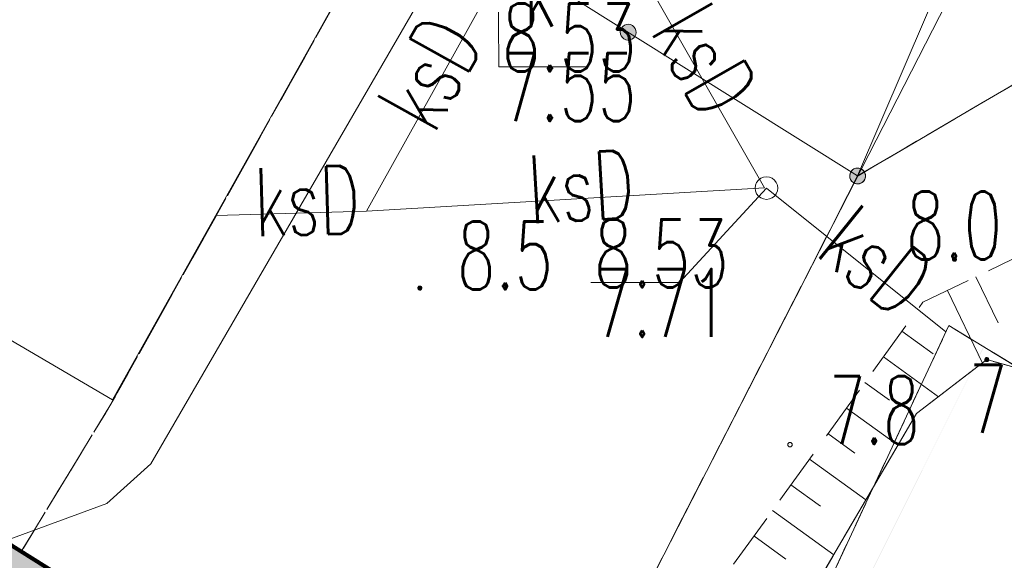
# Model space of a CAD drawing. Header units: millimetres. Extents: x -367306 to 168495, y -187323 to 82034.
# Tile 104 of 170: x 33526 to 55289, y -21016 to -9075. Entities that reach past the tile are written whole.
import ezdxf

# ---------------------------------------------------------------- set-up
doc = ezdxf.new("R2010")
doc.units = ezdxf.units.MM
doc.header["$MEASUREMENT"] = 0
for name, pattern in [('L_0_03', [1000, 500, -500]), ('L_0_05', [1750, 1250, -500]), ('L_0_06', [2000, 1500, -500]), ('Przerywana długa', [3900, 2500, -1400])]:
    doc.linetypes.add(name, pattern=pattern)
doc.layers.add('0_Nr_pióra__105', color=7, linetype='Continuous', lineweight=5, true_color=0xcae6ff)
doc.layers.add('0_Nr_pióra__240', color=7, linetype='Continuous', lineweight=18, true_color=0xdcf887)
for name, color, linetype, lineweight in [('0_Nr_pióra__196', 1, 'Continuous', 100), ('Nowe_0_Nr_pióra__8', 7, 'Continuous', 13), ('Nowe_0_Nr_pióra__9', 7, 'Continuous', 13), ('Nowe_EGBU_Nr_pióra__8', 7, 'Continuous', 13), ('Nowe_EGBU_Nr_pióra__9', 7, 'Continuous', 13), ('Nowe_EGDE_Nr_pióra__9', 7, 'Continuous', 13), ('Nowe_EGKK_Nr_pióra__8', 7, 'Continuous', 13), ('Nowe_EGKK_Nr_pióra__9', 7, 'Continuous', 13), ('Nowe_EGUG_Nr_pióra__8', 7, 'Continuous', 13), ('Nowe_EGUG_Nr_pióra__9', 7, 'Continuous', 13), ('Nowe_GUPPRZ_O_Nr_pióra__8', 7, 'Continuous', 13), ('Nowe_GUPPRZ_O_Nr_pióra__9', 7, 'Continuous', 13), ('Nowe_OTOO_Nr_pióra__7', 7, 'Continuous', 13), ('Nowe_OTOO_Nr_pióra__8', 7, 'Continuous', 13), ('Nowe_OTOO_Nr_pióra__9', 7, 'Continuous', 13), ('Nowe_OTRK_Nr_pióra__8', 7, 'Continuous', 13), ('Nowe_OTRK_Nr_pióra__9', 7, 'Continuous', 13), ('Nowe_OTRN_Nr_pióra__7', 7, 'Continuous', 13), ('Nowe_OTRN_Nr_pióra__8', 7, 'Continuous', 13), ('Nowe_OTRN_Nr_pióra__9', 7, 'Continuous', 13), ('Nowe_OTRN_O_Nr_pióra__8', 7, 'Continuous', 13), ('Nowe_OTWP_Nr_pióra__8', 7, 'Continuous', 13), ('Nowe_OTWP_Nr_pióra__9', 7, 'Continuous', 13), ('Nowe_SUEP_Nr_pióra__8', 7, 'Continuous', 13), ('Nowe_SUEP_Nr_pióra__9', 7, 'Continuous', 13), ('Nowe_SUKP_Nr_pióra__8', 7, 'Continuous', 13), ('Nowe_SUKP_Nr_pióra__9', 7, 'Continuous', 13), ('Nowe_SUKP_O_Nr_pióra__8', 7, 'Continuous', 13), ('Nowe_SUKS_Nr_pióra__8', 7, 'Continuous', 13), ('Nowe_SUKS_Nr_pióra__9', 7, 'Continuous', 13), ('Nowe_SUKS_O_Nr_pióra__8', 7, 'Continuous', 13), ('Nowe_SUWP_Nr_pióra__8', 7, 'Continuous', 13), ('Nowe_SUWP_Nr_pióra__9', 7, 'Continuous', 13)]:
    doc.layers.add(name, color=color, linetype=linetype, lineweight=lineweight)
doc.styles.add('STYL_AUTOMATYCZNY_3', font='Simplex.shx')

msp = doc.modelspace()

# ---------------------------------------------------------------- hatches: boundary and pattern name
at = {"layer": '0_Nr_pióra__105', "linetype": 'Continuous', "lineweight": 0, "true_color": 0x97acbf}
msp.add_hatch(color=253, dxfattribs=at).paths.add_polyline_path([(47841.4, -29149.1), (47836.3, -29160, 0.0175243), (48193.5, -28823.3, 0.0793194), (49479.6, -27027.8), (54837.3, -16302.5), (54833.1, -16300), (49475.3, -27025.6, -0.0965813)])
at = {"layer": '0_Nr_pióra__240', "linetype": 'Continuous', "lineweight": 0, "true_color": 0x2c311b}
h = msp.add_hatch(color=250, dxfattribs=at)
h.paths.add_polyline_path([(-66188.4, -91903), (-66614.5, -94548.3), (-66298.8, -97378.8), (-65984.3, -99017.4), (-65908.4, -99413), (-64712.2, -102204), (-58518.4, -110243), (-50111, -115999.3), (-47098.4, -116963), (-41453.6, -119928.7), (-34528.4, -123913), (-27542, -126699.5), (-17768.4, -130063), (-13738.4, -130763), (-10228.4, -130053), (-8250.8, -129253.7), (-6418.4, -128513), (1281.6, -122723), (6111.6, -118913), (10781.6, -111903), (16181.6, -103873), (18201.6, -100163), (20011.6, -95123), (16011.6, -93623), (16701.6, -91693), (20441.6, -93093), (21661.6, -88693), (23081.6, -83003), (27191.6, -71293), (30631.6, -60783), (31911.6, -55323), (29151.6, -51443), (28891.6, -49533), (30181.6, -45723), (31101.6, -42243), (34861.6, -35003), (38441.6, -36363), (38971.6, -36563), (43011.6, -35863), (44581.6, -34413), (45722.8, -32090.7, -0.0858455), (43856.1, -32295.1, -0.0456676), (39865.4, -31597.6, -0.4386501), (38513.6, -29386.7), (20761.8, -20593.2, 0.4093195), (15438.6, -22340.1), (11240.6, -30469.9), (6891.2, -41834.5, -0.0668962), (5615.5, -44174.5), (3147.5, -47540.4, 0.0944648), (1538.4, -50920.2), (137, -56275.4), (-2720.5, -55330.7), (-1367.1, -50171.2, -0.0924718), (512.1, -46189.6), (2949.5, -42813.9, 0.0650464), (4180.8, -40535.7), (8549.9, -29121), (12765.9, -20956.4, -0.4090793), (22094, -17890.9), (41430.9, -27449.7, 0.2885872), (44331.6, -27593), (15671.6, -9583), (6061.6, -22143), (-2038, -25712.7), (-2368.4, -26663), (-4378.4, -29603), (-6808.4, -31263), (-17975.2, -32480.7), (-18010.6, -32516.1), (-18046.1, -32585.8), (-18058.4, -32663), (-18054.4, -32688.2), (-26394.5, -33540.5), (-35298.4, -38813), (-39078.4, -45333), (-42849.8, -50403.7), (-48488.4, -59393), (-55388.4, -70023), (-61968.4, -80313), (-64978.4, -87033)])
h.paths.add_polyline_path([(-22028.4, -110463), (-14458.4, -114383), (-10478.4, -106393), (-10731.3, -106263.8), (-17938.4, -102583), (-21362.4, -109180), (-27768.4, -106013), (-28428.4, -107313)], flags=0)
h.paths.add_polyline_path([(-14658.4, -104253), (-10731.3, -106263.8), (-7868.4, -101253), (-9425.6, -100474.4), (-10288.4, -100043), (-11968.4, -103343), (-10808.4, -103943), (-9768.4, -101903), (-9568.4, -102003), (-10928.4, -104763), (-14088.4, -103153)], flags=0)
at = {"layer": 'Nowe_OTOO_Nr_pióra__7', "linetype": 'Continuous', "lineweight": 13}
for points in [[(46827.4, -9258.4), (46808.5, -9299.9), (46800.9, -9345), (46805.2, -9390.5), (46821.2, -9433.3), (46847.7, -9470.5), (46882.9, -9499.6), (46924.5, -9518.5), (46969.5, -9526.1), (47015, -9521.8), (47057.8, -9505.8), (47095, -9479.3), (47124.1, -9444.1), (47143.1, -9402.5), (47150.7, -9357.5), (47146.3, -9312), (47130.3, -9269.2), (47103.8, -9232), (47068.6, -9202.9), (47027.1, -9183.9), (46982, -9176.3), (46936.5, -9180.7), (46893.7, -9196.6), (46856.5, -9223.1)], [(46827.4, -9258.4), (46808.5, -9299.9), (46800.9, -9345), (46805.2, -9390.5), (46821.2, -9433.3), (46847.7, -9470.5), (46882.9, -9499.6), (46924.5, -9518.5), (46969.5, -9526.1), (47015, -9521.8), (47057.8, -9505.8), (47095, -9479.3), (47124.1, -9444.1), (47143.1, -9402.5), (47150.7, -9357.5), (47146.3, -9312), (47130.3, -9269.2), (47103.8, -9232), (47068.6, -9202.9), (47027.1, -9183.9), (46982, -9176.3), (46936.5, -9180.7), (46893.7, -9196.6), (46856.5, -9223.1)], [(51899, -12433.1), (51880, -12474.6), (51872.4, -12519.7), (51876.8, -12565.2), (51892.7, -12608), (51919.2, -12645.2), (51954.5, -12674.3), (51996, -12693.2), (52041.1, -12700.8), (52086.6, -12696.5), (52129.4, -12680.5), (52166.6, -12654), (52195.7, -12618.8), (52214.6, -12577.2), (52222.2, -12532.2), (52217.9, -12486.7), (52201.9, -12443.9), (52175.4, -12406.7), (52140.2, -12377.6), (52098.6, -12358.6), (52053.6, -12351), (52008.1, -12355.4), (51965.3, -12371.4), (51928.1, -12397.9)], [(51978.3, -12686.8), (52022.3, -12699.1), (52068, -12699.7), (52112.2, -12688.4), (52152.1, -12666.1), (52184.8, -12634.2), (52208.1, -12594.9), (52220.5, -12551), (52221.1, -12505.3), (52209.8, -12461), (52187.5, -12421.2), (52155.6, -12388.5), (52116.3, -12365.1), (52072.4, -12352.7), (52026.7, -12352.2), (51982.4, -12363.4), (51942.5, -12385.8), (51909.8, -12417.7), (51886.5, -12456.9), (51874.1, -12500.9), (51873.5, -12546.6), (51884.8, -12590.9), (51907.2, -12630.7), (51939, -12663.4)]]:
    msp.add_hatch(color=7, dxfattribs=at).paths.add_polyline_path(points)
at = {"layer": 'Nowe_OTRN_Nr_pióra__7', "linetype": 'Continuous', "lineweight": 13}
for points in [[(54141.5, -14366.8), (54143.1, -14378.4), (54147.6, -14389.3), (54154.7, -14398.6), (54164, -14405.8), (54174.9, -14410.3), (54186.5, -14411.8), (54198.2, -14410.3), (54209, -14405.8), (54218.4, -14398.6), (54225.5, -14389.3), (54230, -14378.4), (54231.5, -14366.8), (54230, -14355.1), (54225.5, -14344.3), (54218.4, -14335), (54209, -14327.8), (54198.2, -14323.3), (54186.5, -14321.8), (54174.9, -14323.3), (54164, -14327.8), (54154.7, -14335), (54147.6, -14344.3), (54143.1, -14355.1)], [(42326.6, -15003), (42328.2, -15014.7), (42332.6, -15025.5), (42339.8, -15034.8), (42349.1, -15042), (42360, -15046.5), (42371.6, -15048), (42383.3, -15046.5), (42394.1, -15042), (42403.4, -15034.8), (42410.6, -15025.5), (42415.1, -15014.7), (42416.6, -15003), (42415.1, -14991.4), (42410.6, -14980.5), (42403.4, -14971.2), (42394.1, -14964), (42383.3, -14959.6), (42371.6, -14958), (42360, -14959.6), (42349.1, -14964), (42339.8, -14971.2), (42332.6, -14980.5), (42328.2, -14991.4)], [(54856.6, -16583), (54858.2, -16594.7), (54862.6, -16605.5), (54869.8, -16614.8), (54879.1, -16622), (54890, -16626.5), (54901.6, -16628), (54913.3, -16626.5), (54924.1, -16622), (54933.4, -16614.8), (54940.6, -16605.5), (54945.1, -16594.7), (54946.6, -16583), (54945.1, -16571.4), (54940.6, -16560.5), (54933.4, -16551.2), (54924.1, -16544), (54913.3, -16539.6), (54901.6, -16538), (54890, -16539.6), (54879.1, -16544), (54869.8, -16551.2), (54862.6, -16560.5), (54858.2, -16571.4)]]:
    msp.add_hatch(color=7, dxfattribs=at).paths.add_polyline_path(points)

# ---------------------------------------------------------------- linework, layer by layer
at = {"layer": '0_Nr_pióra__196', "color": 1, "linetype": 'Przerywana długa', "lineweight": 100}
msp.add_lwpolyline([(55981.6, -97123), (70921.6, -40873), (56311.6, -36173), (44331.6, -27593), (15671.6, -9583), (6061.6, -22143), (-17808.4, -32663), (-35518.4, -34473), (-67898.4, -84573), (-66138.4, -100353), (-58518.4, -110243), (-42598.4, -121143), (-16648.4, -132123), (-1348.4, -129693), (3325.5, -137445.8), (6501.6, -134653), (31321.6, -148073), (43551.6, -131243)], close=True, dxfattribs=at)
at = {"layer": 'Nowe_0_Nr_pióra__8', "color": 7, "linetype": 'Continuous', "lineweight": 13}
msp.add_line((50551.6, -18463), (50551.7, -18463), dxfattribs=at)
at = {"layer": 'Nowe_0_Nr_pióra__9', "color": 7, "linetype": 'Continuous', "lineweight": 13}
msp.add_circle((50551.6, -18463), 50, dxfattribs=at)
at = {"layer": 'Nowe_EGBU_Nr_pióra__8', "color": 7, "linetype": 'Continuous', "lineweight": 13}
msp.add_line((35580.2, -17475), (35580.2, -17475), dxfattribs=at)
at = {"layer": 'Nowe_EGBU_Nr_pióra__9', "color": 7, "linetype": 'Continuous', "lineweight": 13, "flags": 128}
msp.add_lwpolyline([(26181.6, -11973), (30371.6, -4543), (28101.6, -3093), (29031.6, -1473), (30061.6, -1403), (31811.6, -2103), (39015.3, 10797.8), (48410.6, 5447.9), (35580.2, -17475)], close=True, dxfattribs=at)
at = {"layer": 'Nowe_EGDE_Nr_pióra__9', "color": 7, "linetype": 'Continuous', "lineweight": 13, "flags": 128}
for points in [[(44331.6, -27593), (59791.6, 2597), (76491.6, -4103), (75171.6, 3647), (70471.6, 39997), (65251.6, 47097), (50221.6, 10987), (-7768.4, 34407), (-12278.4, 26477), (-17648.4, 3857), (15671.6, -9583)], [(70921.6, -40873), (77721.6, -12313), (76491.6, -4103), (59791.6, 2597), (44331.6, -27593), (56311.6, -36173)], [(55981.6, -97123), (70921.6, -40873), (56311.6, -36173), (44331.6, -27593), (15671.6, -9583), (6061.6, -22143), (-17808.4, -32663), (-35518.4, -34473), (-67898.4, -84573), (-66138.4, -100353), (-58518.4, -110243), (-42598.4, -121143), (-16648.4, -132123), (-1348.4, -129693), (3311.6, -137403), (6501.6, -134653), (31321.6, -148073), (43551.6, -131243)]]:
    msp.add_lwpolyline(points, close=True, dxfattribs=at)
at = {"layer": 'Nowe_EGKK_Nr_pióra__8', "color": 7, "linetype": 'Continuous', "lineweight": 13}
for p, q in [((52047.3, -12525.9), (52047.4, -12525.9)), ((52047.3, -12525.9), (52047.4, -12525.9)), ((54061.6, -15833), (54061.7, -15833)), ((54061.6, -15833), (54061.7, -15833)), ((35521.6, -17603), (35521.7, -17603)), ((33560.7, -20824.5), (33560.7, -20824.5))]:
    msp.add_line(p, q, dxfattribs=at)
at = {"layer": 'Nowe_EGKK_Nr_pióra__9', "color": 7, "linetype": 'L_0_06', "lineweight": 13, "flags": 128}
for points in [[(75171.6, 3647), (70471.6, 39997), (65251.6, 47097), (50221.6, 10987), (48471.6, 5557), (35521.6, -17603), (33560.7, -20824.5), (44331.6, -27593), (52047.3, -12525.9), (69441.6, -2313), (77721.6, -12313), (76491.6, -4103)], [(-65928.4, -86443), (-46598.4, -55193), (-32708.1, -34185.8), (-25888.4, -18613), (-19538.4, -3963), (-15289, 2905.3), (-7768.4, 34407), (-6478.4, 39617), (-9198.5, 39673.5), (-11138.4, 31577), (-9490.8, 31378.4), (-12278.4, 26477), (-12397.1, 25976.7), (-13078.4, 26127), (-24358.4, -3553), (-29788.4, -3963), (-32958.4, -14253), (-43448.4, -33613), (-62598.4, -63213), (-70068.4, -74873), (-73378.4, -83263), (-74808.4, -87963), (-76058.4, -92933), (-76488.4, -97643), (-76148.4, -99903), (-74478.4, -105063), (-71748.4, -109473), (-68778.4, -112643), (-63278.4, -117253), (-36888.4, -133563), (-29028.4, -136863), (-23848.4, -137733), (-15768.4, -138533), (-6768.4, -139353), (-3598.4, -138483), (-438.4, -136613), (1879.8, -135034.1), (3281.6, -133823), (12911.6, -125533), (23321.6, -113373), (29441.6, -101683), (31601.6, -96903), (39431.6, -73863), (55391.6, -79203), (56561.6, -81483), (58691.6, -82183), (59421.6, -76943), (62241.6, -69543), (68811.6, -45163), (66821.6, -44573), (60191.6, -64873), (57641.6, -74443), (41611.6, -68353), (55048, -35268), (61231.6, -20173), (54061.6, -15833), (47506.2, -29866.6), (46621.6, -31733), (42301.6, -37993), (38441.6, -36363), (31721.6, -45713), (29651.6, -50493), (32131.6, -55673), (28631.6, -68213), (23091.6, -85543), (18891.6, -95613), (19151.6, -99663), (15641.6, -105623), (7471.6, -118773), (-568.4, -125543), (-4988.4, -128413), (-15438.4, -130493), (-41388.4, -119513), (-56468.4, -109643), (-64298.4, -99413)], [(70921.6, -40873), (77721.6, -12313), (69441.6, -2313), (52047.3, -12525.9), (44331.6, -27593), (47506.2, -29866.6), (54061.6, -15833), (61231.6, -20173), (55048, -35268), (56311.6, -36173)]]:
    msp.add_lwpolyline(points, close=True, dxfattribs=at)
at = {"layer": 'Nowe_EGUG_Nr_pióra__8', "color": 7, "linetype": 'Continuous', "lineweight": 13}
for p, q in [((52047.3, -12525.9), (52047.4, -12525.9)), ((52047.3, -12525.9), (52047.4, -12525.9)), ((54061.6, -15833), (54061.7, -15833)), ((54061.6, -15833), (54061.7, -15833)), ((35521.6, -17603), (35521.7, -17603)), ((35521.6, -17603), (35521.7, -17603)), ((33560.7, -20824.5), (33560.7, -20824.5)), ((33560.7, -20824.5), (33560.7, -20824.5)), ((33560.7, -20824.5), (33560.7, -20824.5))]:
    msp.add_line(p, q, dxfattribs=at)
at = {"layer": 'Nowe_EGUG_Nr_pióra__9', "color": 7, "linetype": 'L_0_03', "lineweight": 13, "flags": 128}
for points in [[(50221.6, 10987), (65251.6, 47097), (62561.6, 48377), (58241.6, 49297), (48341.6, 49917), (33091.6, 49677), (19761.6, 48517), (7131.6, 45977), (-1038.4, 43667), (-6478.4, 39617), (-7768.4, 34407), (-15289, 2905.3), (15671.6, -9583), (33560.7, -20824.5), (35521.6, -17603), (48471.6, 5557)], [(75171.6, 3647), (70471.6, 39997), (65251.6, 47097), (50221.6, 10987), (48471.6, 5557), (35521.6, -17603), (33560.7, -20824.5), (44331.6, -27593), (52047.3, -12525.9), (69441.6, -2313), (77721.6, -12313), (76491.6, -4103)], [(-65928.4, -86443), (-46598.4, -55193), (-32708.1, -34185.8), (-25888.4, -18613), (-19538.4, -3963), (-15289, 2905.3), (-7768.4, 34407), (-6478.4, 39617), (-9198.5, 39673.5), (-11138.4, 31577), (-9490.8, 31378.4), (-12278.4, 26477), (-12397.1, 25976.7), (-13078.4, 26127), (-24358.4, -3553), (-29788.4, -3963), (-32958.4, -14253), (-43448.4, -33613), (-62598.4, -63213), (-70068.4, -74873), (-73378.4, -83263), (-74808.4, -87963), (-76058.4, -92933), (-76488.4, -97643), (-76148.4, -99903), (-74478.4, -105063), (-71748.4, -109473), (-68778.4, -112643), (-63278.4, -117253), (-36888.4, -133563), (-29028.4, -136863), (-23848.4, -137733), (-15768.4, -138533), (-6768.4, -139353), (-3598.4, -138483), (-438.4, -136613), (1879.8, -135034.1), (3281.6, -133823), (12911.6, -125533), (23321.6, -113373), (29441.6, -101683), (31601.6, -96903), (39431.6, -73863), (55391.6, -79203), (56561.6, -81483), (58691.6, -82183), (59421.6, -76943), (62241.6, -69543), (68811.6, -45163), (66821.6, -44573), (60191.6, -64873), (57641.6, -74443), (41611.6, -68353), (55048, -35268), (61231.6, -20173), (54061.6, -15833), (47506.2, -29866.6), (46621.6, -31733), (42301.6, -37993), (38441.6, -36363), (31721.6, -45713), (29651.6, -50493), (32131.6, -55673), (28631.6, -68213), (23091.6, -85543), (18891.6, -95613), (19151.6, -99663), (15641.6, -105623), (7471.6, -118773), (-568.4, -125543), (-4988.4, -128413), (-15438.4, -130493), (-41388.4, -119513), (-56468.4, -109643), (-64298.4, -99413)], [(70921.6, -40873), (77721.6, -12313), (69441.6, -2313), (52047.3, -12525.9), (44331.6, -27593), (47506.2, -29866.6), (54061.6, -15833), (61231.6, -20173), (55048, -35268), (56311.6, -36173)], [(28631.6, -68213), (32131.6, -55673), (29651.6, -50493), (31721.6, -45713), (38441.6, -36363), (42301.6, -37993), (46621.6, -31733), (47506.2, -29866.6), (44331.6, -27593), (33560.7, -20824.5), (15671.6, -9583), (6061.6, -22143), (-17808.4, -32663), (-32708.1, -34185.8), (-46598.4, -55193), (-65928.4, -86443), (-64298.4, -99413), (-56468.4, -109643), (-41388.4, -119513), (-15438.4, -130493), (-4988.4, -128413), (-568.4, -125543), (7471.6, -118773), (15641.6, -105623), (19151.6, -99663), (18891.6, -95613), (23091.6, -85543)]]:
    msp.add_lwpolyline(points, close=True, dxfattribs=at)
at = {"layer": 'Nowe_GUPPRZ_O_Nr_pióra__8', "color": 7, "linetype": 'Continuous', "lineweight": 13}
for p, q in [((44115.5, -10112.9), (44115.6, -10112.9)), ((46075.5, -10112.9), (46075.6, -10112.9)), ((50031.6, -12793), (50031.7, -12793)), ((46153.4, -14882.6), (46153.4, -14882.6)), ((48113.4, -14882.6), (48113.4, -14882.6))]:
    msp.add_line(p, q, dxfattribs=at)
at = {"layer": 'Nowe_GUPPRZ_O_Nr_pióra__9', "color": 7, "linetype": 'Continuous', "lineweight": 13, "flags": 128}
for points in [[(44101.6, -8073), (44115.5, -10112.9), (46075.5, -10112.9)], [(50031.6, -12793), (48113.4, -14882.6), (46153.4, -14882.6)]]:
    msp.add_lwpolyline(points, dxfattribs=at)
at = {"layer": 'Nowe_OTOO_Nr_pióra__8', "color": 7, "linetype": 'Continuous', "lineweight": 13}
for p, q in [((46800.9, -9345), (46800.9, -9345)), ((46800.9, -9345), (46800.9, -9345)), ((46808.5, -9299.9), (46808.5, -9299.9)), ((46808.5, -9299.9), (46808.5, -9299.9)), ((46827.4, -9258.4), (46827.5, -9258.4)), ((46827.4, -9258.4), (46827.5, -9258.4)), ((46856.5, -9223.1), (46856.6, -9223.1)), ((46856.5, -9223.1), (46856.6, -9223.1)), ((46893.7, -9196.6), (46893.8, -9196.6)), ((46893.7, -9196.6), (46893.8, -9196.6)), ((46936.5, -9180.7), (46936.6, -9180.7)), ((46936.5, -9180.7), (46936.6, -9180.7)), ((46982, -9176.3), (46982.1, -9176.3)), ((46982, -9176.3), (46982.1, -9176.3)), ((47027.1, -9183.9), (47027.1, -9183.9)), ((47027.1, -9183.9), (47027.1, -9183.9)), ((47068.6, -9202.9), (47068.7, -9202.9)), ((47068.6, -9202.9), (47068.7, -9202.9)), ((47103.8, -9232), (47103.9, -9232)), ((47103.8, -9232), (47103.9, -9232)), ((47130.3, -9269.2), (47130.4, -9269.2)), ((47130.3, -9269.2), (47130.4, -9269.2)), ((47146.3, -9312), (47146.4, -9312)), ((47146.3, -9312), (47146.4, -9312)), ((47150.7, -9357.5), (47150.7, -9357.5)), ((47150.7, -9357.5), (47150.7, -9357.5)), ((46805.2, -9390.5), (46805.3, -9390.5)), ((46805.2, -9390.5), (46805.3, -9390.5)), ((46821.2, -9433.3), (46821.2, -9433.3)), ((46821.2, -9433.3), (46821.2, -9433.3)), ((46847.7, -9470.5), (46847.7, -9470.5)), ((46847.7, -9470.5), (46847.7, -9470.5)), ((46882.9, -9499.6), (46883, -9499.6)), ((46882.9, -9499.6), (46883, -9499.6)), ((46924.5, -9518.5), (46924.5, -9518.5)), ((46924.5, -9518.5), (46924.5, -9518.5)), ((46969.5, -9526.1), (46969.6, -9526.1)), ((46969.5, -9526.1), (46969.6, -9526.1)), ((47015, -9521.8), (47015, -9521.8)), ((47015, -9521.8), (47015, -9521.8)), ((47057.8, -9505.8), (47057.8, -9505.8)), ((47057.8, -9505.8), (47057.8, -9505.8)), ((47095, -9479.3), (47095.1, -9479.3)), ((47095, -9479.3), (47095.1, -9479.3)), ((47124.1, -9444.1), (47124.1, -9444.1)), ((47124.1, -9444.1), (47124.1, -9444.1)), ((47143.1, -9402.5), (47143.1, -9402.5)), ((47143.1, -9402.5), (47143.1, -9402.5)), ((51928.1, -12397.9), (51928.1, -12397.9)), ((51942.5, -12385.8), (51942.6, -12385.8)), ((51965.3, -12371.4), (51965.3, -12371.4)), ((51982.4, -12363.4), (51982.4, -12363.4)), ((52008.1, -12355.4), (52008.1, -12355.4)), ((52026.7, -12352.2), (52026.7, -12352.2)), ((52053.6, -12351), (52053.6, -12351)), ((52072.4, -12352.7), (52072.4, -12352.7)), ((52098.6, -12358.6), (52098.7, -12358.6)), ((52116.3, -12365.1), (52116.4, -12365.1)), ((52140.2, -12377.6), (52140.2, -12377.6)), ((52155.6, -12388.5), (52155.6, -12388.5)), ((51872.4, -12519.7), (51872.5, -12519.7)), ((51873.5, -12546.6), (51873.6, -12546.6)), ((51874.1, -12500.9), (51874.2, -12500.9)), ((51876.8, -12565.2), (51876.8, -12565.2)), ((51880, -12474.6), (51880.1, -12474.6)), ((51884.8, -12590.9), (51884.9, -12590.9)), ((51886.5, -12456.9), (51886.6, -12456.9)), ((51892.7, -12608), (51892.8, -12608)), ((51899, -12433.1), (51899, -12433.1)), ((51909.8, -12417.7), (51909.9, -12417.7)), ((52047.3, -12525.9), (52047.4, -12525.9)), ((52047.3, -12525.9), (52047.4, -12525.9)), ((52175.4, -12406.7), (52175.5, -12406.7)), ((52187.5, -12421.2), (52187.5, -12421.2)), ((52195.7, -12618.8), (52195.7, -12618.8)), ((52201.9, -12443.9), (52202, -12443.9)), ((52208.1, -12594.9), (52208.2, -12594.9)), ((52209.8, -12461), (52209.9, -12461)), ((52214.6, -12577.2), (52214.7, -12577.2)), ((52217.9, -12486.7), (52217.9, -12486.7)), ((52220.5, -12551), (52220.6, -12551)), ((52221.1, -12505.3), (52221.1, -12505.3)), ((52222.2, -12532.2), (52222.3, -12532.2)), ((51907.2, -12630.7), (51907.2, -12630.7)), ((51919.2, -12645.2), (51919.3, -12645.2)), ((51939, -12663.4), (51939.1, -12663.4)), ((51954.5, -12674.3), (51954.5, -12674.3)), ((51978.3, -12686.8), (51978.4, -12686.8)), ((51996, -12693.2), (51996.1, -12693.2)), ((52022.3, -12699.1), (52022.3, -12699.1)), ((52041.1, -12700.8), (52041.1, -12700.8)), ((52068, -12699.7), (52068, -12699.7)), ((52086.6, -12696.5), (52086.6, -12696.5)), ((52112.2, -12688.4), (52112.3, -12688.4)), ((52129.4, -12680.5), (52129.4, -12680.5)), ((52152.1, -12666.1), (52152.1, -12666.1)), ((52166.6, -12654), (52166.6, -12654)), ((52184.8, -12634.2), (52184.9, -12634.2))]:
    msp.add_line(p, q, dxfattribs=at)
at = {"layer": 'Nowe_OTOO_Nr_pióra__9', "color": 7, "linetype": 'Continuous', "lineweight": 13, "flags": 128}
for points in [[(52047.3, -12525.9), (56127.9, -3015.6), (58801.6, 2267)], [(41904.2, -6176.5), (52047.3, -12525.9)]]:
    msp.add_lwpolyline(points, dxfattribs=at)
for points in [[(46827.4, -9258.4), (46808.5, -9299.9), (46800.9, -9345), (46805.2, -9390.5), (46821.2, -9433.3), (46847.7, -9470.5), (46882.9, -9499.6), (46924.5, -9518.5), (46969.5, -9526.1), (47015, -9521.8), (47057.8, -9505.8), (47095, -9479.3), (47124.1, -9444.1), (47143.1, -9402.5), (47150.7, -9357.5), (47146.3, -9312), (47130.3, -9269.2), (47103.8, -9232), (47068.6, -9202.9), (47027.1, -9183.9), (46982, -9176.3), (46936.5, -9180.7), (46893.7, -9196.6), (46856.5, -9223.1)], [(46827.4, -9258.4), (46808.5, -9299.9), (46800.9, -9345), (46805.2, -9390.5), (46821.2, -9433.3), (46847.7, -9470.5), (46882.9, -9499.6), (46924.5, -9518.5), (46969.5, -9526.1), (47015, -9521.8), (47057.8, -9505.8), (47095, -9479.3), (47124.1, -9444.1), (47143.1, -9402.5), (47150.7, -9357.5), (47146.3, -9312), (47130.3, -9269.2), (47103.8, -9232), (47068.6, -9202.9), (47027.1, -9183.9), (46982, -9176.3), (46936.5, -9180.7), (46893.7, -9196.6), (46856.5, -9223.1)], [(51899, -12433.1), (51880, -12474.6), (51872.4, -12519.7), (51876.8, -12565.2), (51892.7, -12608), (51919.2, -12645.2), (51954.5, -12674.3), (51996, -12693.2), (52041.1, -12700.8), (52086.6, -12696.5), (52129.4, -12680.5), (52166.6, -12654), (52195.7, -12618.8), (52214.6, -12577.2), (52222.2, -12532.2), (52217.9, -12486.7), (52201.9, -12443.9), (52175.4, -12406.7), (52140.2, -12377.6), (52098.6, -12358.6), (52053.6, -12351), (52008.1, -12355.4), (51965.3, -12371.4), (51928.1, -12397.9)], [(51978.3, -12686.8), (52022.3, -12699.1), (52068, -12699.7), (52112.2, -12688.4), (52152.1, -12666.1), (52184.8, -12634.2), (52208.1, -12594.9), (52220.5, -12551), (52221.1, -12505.3), (52209.8, -12461), (52187.5, -12421.2), (52155.6, -12388.5), (52116.3, -12365.1), (52072.4, -12352.7), (52026.7, -12352.2), (51982.4, -12363.4), (51942.5, -12385.8), (51909.8, -12417.7), (51886.5, -12456.9), (51874.1, -12500.9), (51873.5, -12546.6), (51884.8, -12590.9), (51907.2, -12630.7), (51939, -12663.4)]]:
    msp.add_lwpolyline(points, close=True, dxfattribs=at)
at = {"layer": 'Nowe_OTRK_Nr_pióra__8', "color": 7, "linetype": 'Continuous', "lineweight": 13}
for p, q in [((54662.8, -14751.1), (54662.9, -14751.1)), ((54033.9, -15052.9), (54033.9, -15052.9)), ((53491.6, -15313), (53491.7, -15313)), ((55151.6, -15769.9), (55151.7, -15769.9)), ((53026.5, -15956.3), (53026.5, -15956.3)), ((52617.7, -16521.7), (52617.8, -16521.7)), ((53719.5, -16457.4), (53719.6, -16457.4)), ((54804, -16658), (54804, -16658)), ((54901.6, -16583), (54901.7, -16583)), ((52209, -17087), (52209, -17087)), ((53835.1, -17401.8), (53835.1, -17401.8)), ((52751.4, -17479.2), (52751.4, -17479.2)), ((51800.2, -17652.3), (51800.3, -17652.3)), ((53351.6, -17773), (53351.7, -17773)), ((51391.4, -18217.7), (51391.5, -18217.7)), ((52938.9, -18475.6), (52938.9, -18475.6)), ((51987.7, -18648.7), (51987.7, -18648.7)), ((50982.7, -18783), (50982.7, -18783)), ((50573.9, -19348.3), (50574, -19348.3)), ((52228.9, -19684.1), (52229, -19684.1)), ((50165.2, -19913.7), (50165.2, -19913.7)), ((51223.9, -19818.3), (51224, -19818.3)), ((49756.4, -20479), (49756.5, -20479)), ((51519, -20892.5), (51519, -20892.5)), ((50460.2, -20987.9), (50460.3, -20987.9))]:
    msp.add_line(p, q, dxfattribs=at)
at = {"layer": 'Nowe_OTRK_Nr_pióra__9', "color": 7, "linetype": 'L_0_05', "lineweight": 13, "flags": 128}
msp.add_lwpolyline([(44901.6, -59693), (45861.6, -58523), (47631.6, -56383), (49271.6, -52683), (50341.6, -47353), (53341.6, -42513), (55261.6, -37473), (58651.6, -30653), (63651.6, -21123), (63021.6, -18093), (60331.6, -15883), (55471.6, -14363), (53491.6, -15313), (47121.6, -24123), (44341.6, -30903), (44581.6, -34413), (46011.6, -31503), (49221.6, -24803), (53351.6, -17773), (54901.6, -16583), (59141.6, -17763), (61161.6, -19573), (61441.6, -21753), (58111.6, -28753), (56651.6, -31563), (55048, -35268), (52171.6, -42023), (49741.6, -47093), (48311.6, -52433), (46661.6, -55883), (45161.6, -57793), (43771.6, -59413)], close=True, dxfattribs=at)
at = {"layer": 'Nowe_OTRK_Nr_pióra__9', "color": 7, "linetype": 'Continuous', "lineweight": 13, "flags": 128}
for points in [[(54662.8, -14751.1), (55151.6, -15769.9)], [(54804, -16658), (54033.9, -15052.9)], [(53026.5, -15956.3), (53719.5, -16457.4)], [(53835.1, -17401.8), (52617.7, -16521.7)], [(52209, -17087), (52751.4, -17479.2)], [(52938.9, -18475.6), (51800.2, -17652.3)], [(51391.4, -18217.7), (51987.7, -18648.7)], [(52228.9, -19684.1), (50982.7, -18783)], [(50573.9, -19348.3), (51223.9, -19818.3)], [(51519, -20892.5), (50165.2, -19913.7)], [(49756.4, -20479), (50460.2, -20987.9)]]:
    msp.add_lwpolyline(points, dxfattribs=at)
at = {"layer": 'Nowe_OTRN_Nr_pióra__8', "color": 7, "linetype": 'Continuous', "lineweight": 13}
for p, q in [((54143.1, -14355.1), (54143.1, -14355.1)), ((54147.6, -14344.3), (54147.6, -14344.3)), ((54154.7, -14335), (54154.8, -14335)), ((54164, -14327.8), (54164.1, -14327.8)), ((54174.9, -14323.3), (54174.9, -14323.3)), ((54186.5, -14321.8), (54186.6, -14321.8)), ((54198.2, -14323.3), (54198.2, -14323.3)), ((54209, -14327.8), (54209.1, -14327.8)), ((54218.4, -14335), (54218.4, -14335)), ((54225.5, -14344.3), (54225.6, -14344.3)), ((54230, -14355.1), (54230.1, -14355.1)), ((54141.5, -14366.8), (54141.6, -14366.8)), ((54143.1, -14378.4), (54143.1, -14378.4)), ((54147.6, -14389.3), (54147.6, -14389.3)), ((54154.7, -14398.6), (54154.8, -14398.6)), ((54164, -14405.8), (54164.1, -14405.8)), ((54174.9, -14410.3), (54174.9, -14410.3)), ((54186.5, -14411.8), (54186.6, -14411.8)), ((54198.2, -14410.3), (54198.2, -14410.3)), ((54209, -14405.8), (54209.1, -14405.8)), ((54218.4, -14398.6), (54218.4, -14398.6)), ((54225.5, -14389.3), (54225.6, -14389.3)), ((54230, -14378.4), (54230.1, -14378.4)), ((54231.5, -14366.8), (54231.6, -14366.8)), ((42326.6, -15003), (42326.7, -15003)), ((42328.2, -14991.4), (42328.2, -14991.4)), ((42328.2, -15014.7), (42328.2, -15014.7)), ((42332.6, -14980.5), (42332.7, -14980.5)), ((42339.8, -14971.2), (42339.9, -14971.2)), ((42349.1, -14964), (42349.2, -14964)), ((42360, -14959.6), (42360, -14959.6)), ((42371.6, -14958), (42371.7, -14958)), ((42383.3, -14959.6), (42383.3, -14959.6)), ((42394.1, -14964), (42394.2, -14964)), ((42403.4, -14971.2), (42403.5, -14971.2)), ((42410.6, -14980.5), (42410.6, -14980.5)), ((42415.1, -14991.4), (42415.1, -14991.4)), ((42415.1, -15014.7), (42415.1, -15014.7)), ((42416.6, -15003), (42416.7, -15003)), ((42332.6, -15025.5), (42332.7, -15025.5)), ((42339.8, -15034.8), (42339.9, -15034.8)), ((42349.1, -15042), (42349.2, -15042)), ((42360, -15046.5), (42360, -15046.5)), ((42371.6, -15048), (42371.7, -15048)), ((42383.3, -15046.5), (42383.3, -15046.5)), ((42394.1, -15042), (42394.2, -15042)), ((42403.4, -15034.8), (42403.5, -15034.8)), ((42410.6, -15025.5), (42410.6, -15025.5)), ((54890, -16539.6), (54890, -16539.6)), ((54901.6, -16538), (54901.7, -16538)), ((54913.3, -16539.6), (54913.3, -16539.6)), ((54856.6, -16583), (54856.7, -16583)), ((54858.2, -16571.4), (54858.2, -16571.4)), ((54858.2, -16594.7), (54858.2, -16594.7)), ((54862.6, -16560.5), (54862.7, -16560.5)), ((54862.6, -16605.5), (54862.7, -16605.5)), ((54869.8, -16551.2), (54869.9, -16551.2)), ((54869.8, -16614.8), (54869.9, -16614.8)), ((54879.1, -16544), (54879.2, -16544)), ((54879.1, -16622), (54879.2, -16622)), ((54890, -16626.5), (54890, -16626.5)), ((54901.6, -16628), (54901.7, -16628)), ((54913.3, -16626.5), (54913.3, -16626.5)), ((54924.1, -16544), (54924.2, -16544)), ((54924.1, -16622), (54924.2, -16622)), ((54933.4, -16551.2), (54933.5, -16551.2)), ((54933.4, -16614.8), (54933.5, -16614.8)), ((54940.6, -16560.5), (54940.6, -16560.5)), ((54940.6, -16605.5), (54940.6, -16605.5)), ((54945.1, -16571.4), (54945.1, -16571.4)), ((54945.1, -16594.7), (54945.1, -16594.7)), ((54946.6, -16583), (54946.7, -16583))]:
    msp.add_line(p, q, dxfattribs=at)
at = {"layer": 'Nowe_OTRN_Nr_pióra__9', "color": 7, "linetype": 'Continuous', "lineweight": 13, "flags": 128}
for points in [[(54141.5, -14366.8), (54143.1, -14378.4), (54147.6, -14389.3), (54154.7, -14398.6), (54164, -14405.8), (54174.9, -14410.3), (54186.5, -14411.8), (54198.2, -14410.3), (54209, -14405.8), (54218.4, -14398.6), (54225.5, -14389.3), (54230, -14378.4), (54231.5, -14366.8), (54230, -14355.1), (54225.5, -14344.3), (54218.4, -14335), (54209, -14327.8), (54198.2, -14323.3), (54186.5, -14321.8), (54174.9, -14323.3), (54164, -14327.8), (54154.7, -14335), (54147.6, -14344.3), (54143.1, -14355.1)], [(42326.6, -15003), (42328.2, -15014.7), (42332.6, -15025.5), (42339.8, -15034.8), (42349.1, -15042), (42360, -15046.5), (42371.6, -15048), (42383.3, -15046.5), (42394.1, -15042), (42403.4, -15034.8), (42410.6, -15025.5), (42415.1, -15014.7), (42416.6, -15003), (42415.1, -14991.4), (42410.6, -14980.5), (42403.4, -14971.2), (42394.1, -14964), (42383.3, -14959.6), (42371.6, -14958), (42360, -14959.6), (42349.1, -14964), (42339.8, -14971.2), (42332.6, -14980.5), (42328.2, -14991.4)], [(54856.6, -16583), (54858.2, -16594.7), (54862.6, -16605.5), (54869.8, -16614.8), (54879.1, -16622), (54890, -16626.5), (54901.6, -16628), (54913.3, -16626.5), (54924.1, -16622), (54933.4, -16614.8), (54940.6, -16605.5), (54945.1, -16594.7), (54946.6, -16583), (54945.1, -16571.4), (54940.6, -16560.5), (54933.4, -16551.2), (54924.1, -16544), (54913.3, -16539.6), (54901.6, -16538), (54890, -16539.6), (54879.1, -16544), (54869.8, -16551.2), (54862.6, -16560.5), (54858.2, -16571.4)]]:
    msp.add_lwpolyline(points, close=True, dxfattribs=at)
at = {"layer": 'Nowe_OTWP_Nr_pióra__8', "color": 7, "linetype": 'Continuous', "lineweight": 13}
for p, q in [((54901.6, -16583), (54901.7, -16583)), ((53351.6, -17773), (53351.7, -17773))]:
    msp.add_line(p, q, dxfattribs=at)
at = {"layer": 'Nowe_OTWP_Nr_pióra__9', "color": 7, "linetype": 'Continuous', "lineweight": 13, "flags": 128}
msp.add_lwpolyline([(44581.6, -34413), (46011.6, -31503), (49221.6, -24803), (53351.6, -17773), (54901.6, -16583), (59141.6, -17763), (61161.6, -19573), (61231.6, -20173), (61441.6, -21753), (58111.6, -28753), (56651.6, -31563), (55048, -35268)], dxfattribs=at)
at = {"layer": 'Nowe_SUEP_Nr_pióra__8', "color": 7, "linetype": 'Continuous', "lineweight": 13}
for p, q in [((36421.6, -18883), (36421.7, -18883)), ((36421.6, -18883), (36421.7, -18883)), ((35451.6, -19763), (35451.7, -19763)), ((35451.6, -19763), (35451.7, -19763))]:
    msp.add_line(p, q, dxfattribs=at)
at = {"layer": 'Nowe_SUEP_Nr_pióra__9', "color": 7, "linetype": 'Continuous', "lineweight": 13, "flags": 128}
msp.add_lwpolyline([(48641.6, 2177), (36421.6, -18883), (35451.6, -19763), (14941.6, -27293), (11941.6, -27633), (7201.6, -37463), (4221.6, -43163), (1711.6, -49553), (221.6, -54993), (2021.6, -66183), (1611.6, -69733), (1431.6, -74803), (501.6, -79303), (-598.4, -83943), (-5538.4, -92663), (-8048.4, -97753), (-11788.4, -105143), (-10058.9, -106250.6)], dxfattribs=at)
msp.add_lwpolyline([(48641.6, 2177), (36421.6, -18883), (35451.6, -19763), (14941.6, -27293), (11941.6, -27633), (7201.6, -37463), (4221.6, -43163), (1711.6, -49553), (221.6, -54993), (2021.6, -66183), (1611.6, -69733), (1431.6, -74803), (501.6, -79303), (-598.4, -83943), (-5538.4, -92663), (-8048.4, -97753), (-11788.4, -105143), (-10058.9, -106250.6)], dxfattribs=at)
at = {"layer": 'Nowe_SUKP_Nr_pióra__8', "color": 7, "linetype": 'Continuous', "lineweight": 13}
for p, q in [((49985.7, -12791.5), (49985.7, -12791.5)), ((49985.7, -12791.5), (49985.7, -12791.5)), ((50031.6, -12793), (50031.7, -12793)), ((37859.8, -13402.2), (37859.9, -13402.2)), ((41191.8, -13306), (41191.9, -13306)), ((41191.8, -13306), (41191.9, -13306)), ((41191.8, -13306), (41191.9, -13306)), ((53997.6, -15970), (53997.7, -15970))]:
    msp.add_line(p, q, dxfattribs=at)
at = {"layer": 'Nowe_SUKP_Nr_pióra__9', "color": 7, "linetype": 'Continuous', "lineweight": 13, "flags": 128}
for points in [[(49985.7, -12791.5), (44428, -3052.3)], [(41191.8, -13306), (44101.6, -8073)], [(41191.8, -13306), (49985.7, -12791.5)], [(50031.6, -12793), (53997.6, -15970)], [(37859.8, -13402.2), (41191.8, -13306)]]:
    msp.add_lwpolyline(points, dxfattribs=at)
at = {"layer": 'Nowe_SUKS_Nr_pióra__8', "color": 7, "linetype": 'Continuous', "lineweight": 13}
for p, q in [((49854.8, -12616.2), (49854.9, -12616.2)), ((49906.6, -12576.5), (49906.7, -12576.5)), ((49966.9, -12551.5), (49967, -12551.5)), ((50031.6, -12543), (50031.7, -12543)), ((50096.3, -12551.5), (50096.4, -12551.5)), ((50156.6, -12576.5), (50156.7, -12576.5)), ((50208.4, -12616.2), (50208.4, -12616.2)), ((49781.6, -12793), (49781.7, -12793)), ((49790.1, -12728.3), (49790.2, -12728.3)), ((49815.1, -12668), (49815.2, -12668)), ((50248.1, -12668), (50248.2, -12668)), ((50273.1, -12728.3), (50273.2, -12728.3)), ((50281.6, -12793), (50281.7, -12793)), ((49790.1, -12857.7), (49790.2, -12857.7)), ((49815.1, -12918), (49815.2, -12918)), ((49854.8, -12969.8), (49854.9, -12969.8)), ((49906.6, -13009.5), (49906.7, -13009.5)), ((49966.9, -13034.5), (49967, -13034.5)), ((50031.6, -13043), (50031.7, -13043)), ((50096.3, -13034.5), (50096.4, -13034.5)), ((50156.6, -13009.5), (50156.7, -13009.5)), ((50208.4, -12969.8), (50208.4, -12969.8)), ((50248.1, -12918), (50248.2, -12918)), ((50273.1, -12857.7), (50273.2, -12857.7))]:
    msp.add_line(p, q, dxfattribs=at)
at = {"layer": 'Nowe_SUKS_Nr_pióra__9', "color": 7, "linetype": 'Continuous', "lineweight": 13, "flags": 128}
msp.add_lwpolyline([(50031.6, -12543), (50096.3, -12551.5), (50156.6, -12576.5), (50208.4, -12616.2), (50248.1, -12668), (50273.1, -12728.3), (50281.6, -12793), (50273.1, -12857.7), (50248.1, -12918), (50208.4, -12969.8), (50156.6, -13009.5), (50096.3, -13034.5), (50031.6, -13043), (49966.9, -13034.5), (49906.6, -13009.5), (49854.8, -12969.8), (49815.1, -12918), (49790.1, -12857.7), (49781.6, -12793), (49790.1, -12728.3), (49815.1, -12668), (49854.8, -12616.2), (49906.6, -12576.5), (49966.9, -12551.5)], close=True, dxfattribs=at)
at = {"layer": 'Nowe_SUWP_Nr_pióra__8', "color": 7, "linetype": 'Continuous', "lineweight": 13}
for p, q in [((36421.6, -18883), (36421.7, -18883)), ((35451.6, -19763), (35451.7, -19763))]:
    msp.add_line(p, q, dxfattribs=at)
at = {"layer": 'Nowe_SUWP_Nr_pióra__9', "color": 7, "linetype": 'Continuous', "lineweight": 13, "flags": 128}
msp.add_lwpolyline([(87700.2, -7115.4), (83872, -5653.2), (68163.7, 379.2), (61517.3, 2847.7), (50643.4, 6923.1), (48641.6, 2177), (36421.6, -18883), (35451.6, -19763), (14941.6, -27293), (11941.6, -27633), (7201.6, -37463), (4221.6, -43163), (1711.6, -49553), (221.6, -54993), (2071.6, -66143), (701.6, -71813)], dxfattribs=at)

# ---------------------------------------------------------------- texts
at = {"layer": 'Nowe_0_Nr_pióra__8', "color": 7, "linetype": 'Continuous', "lineweight": 13, "insert": (51418, -18450.7), "char_height": 1500, "attachment_point": 7, "style": 'STYL_AUTOMATYCZNY_3'}
msp.add_mtext('\\A1;{\\W0.620000x;\\pql;\\FSimplex.shx;7.8}', dxfattribs=at)
at = {"layer": 'Nowe_GUPPRZ_O_Nr_pióra__8', "color": 7, "linetype": 'Continuous', "lineweight": 13, "char_height": 1500, "attachment_point": 7, "style": 'STYL_AUTOMATYCZNY_3'}
for s, insert in [('\\A1;{\\W0.660000x;\\pql;\\FSimplex.shx;8.53}', (44186.2, -10218.1)), ('\\A1;{\\W0.660000x;\\pql;\\FSimplex.shx;7.55}', (44186.2, -11313.1)), ('\\A1;{\\W0.660000x;\\pql;\\FSimplex.shx;8.53}', (46224.1, -14987.8)), ('\\A1;{\\W0.660000x;\\pql;\\FSimplex.shx;7.71}', (46224.1, -16082.8))]:
    msp.add_mtext(s, dxfattribs=dict(at, insert=insert))
at = {"layer": 'Nowe_OTRN_O_Nr_pióra__8', "color": 7, "linetype": 'Continuous', "lineweight": 13, "char_height": 1500, "attachment_point": 7, "style": 'STYL_AUTOMATYCZNY_3'}
for s, insert in [('\\A1;{\\W0.660000x;\\pql;\\FSimplex.shx;8.0}', (53118.7, -14368.5)), ('\\A1;{\\W0.660000x;\\pql;\\FSimplex.shx;8.5}', (43192.3, -15030.7)), ('\\A1;{\\W0.660000x;\\pql;\\FSimplex.shx;7.2}', (54506.2, -18197.7))]:
    msp.add_mtext(s, dxfattribs=dict(at, insert=insert))
at = {"layer": 'Nowe_SUKP_O_Nr_pióra__8', "color": 7, "linetype": 'Continuous', "lineweight": 13, "char_height": 1500, "attachment_point": 7, "style": 'STYL_AUTOMATYCZNY_3'}
for insert, rotation in [((47445.3, -9315.4), 299.7), ((42676.5, -11631), 60.9), ((44809.6, -13578.7), 3.3), ((38733, -13860.6), 1.7), ((51081.7, -14253.7), 321.3)]:
    msp.add_mtext('\\A1;{\\W0.660000x;\\pql;\\FSimplex.shx;ksD}', dxfattribs=dict(at, insert=insert, rotation=rotation))
at = {"layer": 'Nowe_SUKS_O_Nr_pióra__8', "color": 7, "linetype": 'Continuous', "lineweight": 13, "insert": (44659.7, -9226), "char_height": 1500, "attachment_point": 7, "style": 'STYL_AUTOMATYCZNY_3'}
msp.add_mtext('\\A1;{\\W0.660000x;\\pql;\\FSimplex.shx;k}', dxfattribs=at)

doc.saveas('drawing.dxf')
